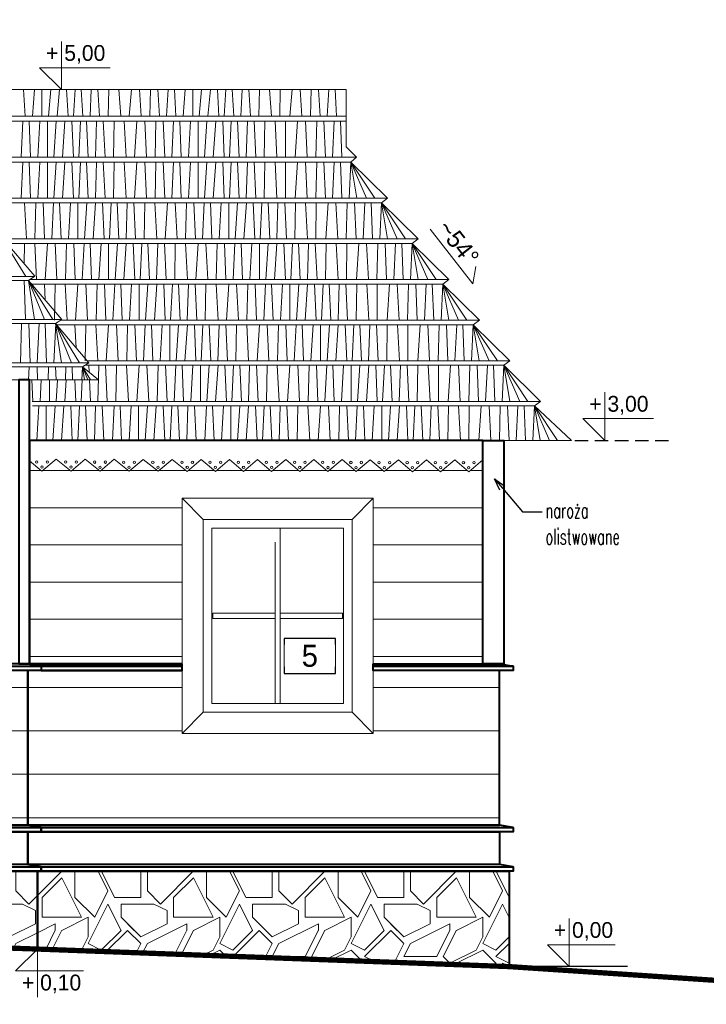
# Model space of a CAD drawing. Header units: centimetres. Extents: x 148485 to 162129, y -6573 to -2118.
# Tile 163 of 167: x 158949 to 159340, y -6244 to -5683. Entities that reach past the tile are written whole.
import ezdxf
from ezdxf import colors
from ezdxf.entities.mleader import LeaderData, LeaderLine
from ezdxf.enums import TextEntityAlignment as Align
from ezdxf.math import Vec2, Vec3

# ---------------------------------------------------------------- set-up
doc = ezdxf.new("R2010")
doc.units = ezdxf.units.CM
doc.header["$LTSCALE"] = 0.1
doc.linetypes.add('DASHEDX2', pattern=[38.1, 25.4, -12.7])
doc.layers.get('0').update_dxf_attribs({"color": 45})
for name, color, linetype, lineweight in [('A_Opisy', 7, 'Continuous', 18), ('ELEWACJE - dach podziały', 34, 'Continuous', 15), ('ELEWACJE - deskowanie', 251, 'Continuous', 13), ('ELEWACJE - gzymsy', 231, 'Continuous', 15), ('ELEWACJE - hacz dachówki', 251, 'Continuous', 9), ('ELEWACJE - stolarka', 200, 'Continuous', 15), ('ELEWACJE - ściany', 7, 'Continuous', 40), ('PODSTAWOWE - teren', 54, 'Continuous', 50), ('WIDOKOWE', 4, 'Continuous', 15)]:
    doc.layers.add(name, color=color, linetype=linetype, lineweight=lineweight)
for name, color, linetype in [('A_opisy elewacji', 7, 'Continuous'), ('A_wymiary_zewn', 4, 'Continuous'), ('ozn_graficzne_PROKON', 5, 'Continuous'), ('widoki_przerywana_R&F', 4, 'DASHEDX2')]:
    doc.layers.add(name, color=color, linetype=linetype)
doc.styles.add('CG', font='FL Pismo Techniczne.ttf')
doc.styles.add('Skala 50', font='simplex.shx', dxfattribs={"width": 0.9, "height": 10})
doc.styles.add('TECH', font='flptechn.ttf')
pattern_1 = [(0, (-713.396, 1605.56), (75, 75), [22.5, -52.5]), (0, (-668.396, 1613.06), (75, 75), [18.75, -56.25]), (0, (-672.146, 1616.81), (75, 75), [15, -60]), (0, (-694.646, 1635.56), (75, 75), [11.25, -11.25, 15, -37.5]), (0, (-694.646, 1639.31), (75, 75), [15, -3.75, 18.75, -37.5]), (0, (-728.396, 1654.31), (75, 75), [18.75, -56.25]), (0, (-657.146, 1658.06), (75, 75), [18.75, -56.25]), (90, (-728.396, 1620.56), (-75, 75), [11.25, -63.75]), (90, (-717.146, 1676.81), (-75, 75), [7.5, -67.5]), (90, (-713.396, 1605.56), (-75, 75), [11.25, -63.75]), (90, (-705.896, 1673.06), (-75, 75), [3.75, -71.25]), (90, (-702.146, 1643.06), (-75, 75), [11.25, -63.75]), (90, (-694.646, 1616.81), (-75, 75), [18.75, -56.25]), (90, (-687.146, 1669.31), (-75, 75), [11.25, -63.75]), (90, (-679.646, 1639.31), (-75, 75), [15, -60]), (90, (-675.896, 1639.31), (-75, 75), [15, -60]), (90, (-668.396, 1605.56), (-75, 75), [7.5, -67.5]), (90, (-657.146, 1616.81), (-75, 75), [18.75, -56.25]), (45, (-720.896, 1613.06), (0, 75), [31.8198, -74.246217]), (45, (-713.396, 1616.81), (0, 75), [15.9099, -90.156117]), (45, (-679.646, 1658.06), (0, 75), [21.213203, -84.852815]), (45, (-679.646, 1661.81), (0, 75), [15.9099, -90.156117]), (135, (-705.896, 1654.31), (-75, 2e-14), [5.303325, -100.762692]), (135, (-720.896, 1613.06), (-75, 2e-14), [10.606575, -95.459442]), (135, (-698.396, 1635.56), (-75, 2e-14), [10.606575, -95.459442]), (135, (-679.646, 1654.31), (-75, 2e-14), [10.606575, -95.459442]), (135, (-657.146, 1669.31), (-75, 2e-14), [15.9099, -90.156117]), (135, (-657.146, 1665.56), (-75, 2e-14), [10.606575, -95.459442]), (135, (-660.896, 1673.06), (-75, 2e-14), [10.606575, -95.459442]), (135, (-683.396, 1605.56), (-75, 2e-14), [15.9099, -90.156117]), (26.56505, (-660.896, 1650.562), (75, 3e-08), [8.385, -159.3201]), (26.56505, (-679.646, 1631.812), (75, 3e-08), [8.385, -159.3201]), (26.56505, (-705.896, 1654.312), (75, 3e-08), [16.77, -150.9351]), (26.56505, (-702.146, 1673.062), (75, 3e-08), [16.77, -150.9351]), (26.56505, (-702.146, 1654.312), (75, 3e-08), [16.77, -150.9351]), (26.56505, (-657.146, 1669.312), (75, 3e-08), [16.77, -150.9351]), (26.565051, (-728.396, 1631.812), (75, 3e-08), [25.15575, -142.54935]), (26.565051, (-728.396, 1635.562), (75, 3e-08), [25.15575, -142.54935]), (26.565051, (-728.396, 1665.562), (75, 3e-08), [25.15575, -142.54935]), (63.43495, (-690.896, 1661.812), (4e-09, 75), [8.385, -159.3201]), (63.43495, (-657.146, 1658.062), (4e-09, 75), [8.385, -100.625098, 16.77, -41.925]), (63.43495, (-664.646, 1650.562), (4e-09, 75), [16.77, -150.9351]), (63.43495, (-709.646, 1658.062), (4e-09, 75), [16.77, -150.9351]), (63.43495, (-713.396, 1658.062), (4e-09, 75), [16.77, -150.9351]), (63.43495, (-687.146, 1665.562), (4e-09, 75), [25.15575, -142.54935]), (116.56505, (-705.896, 1646.812), (-3e-08, 75), [8.385, -159.3201]), (116.56505, (-657.146, 1639.312), (-3e-08, 75), [8.385, -159.3201]), (116.56505, (-672.146, 1616.812), (-3e-08, 75), [16.77, -150.9351]), (116.56505, (-675.896, 1620.562), (-3e-08, 75), [16.77, -150.9351]), (116.56505, (-668.396, 1673.062), (-3e-08, 75), [16.77, -150.9351]), (116.565051, (-728.396, 1635.562), (-3e-08, 75), [16.77, -150.9351]), (116.56505, (-690.896, 1605.562), (-3e-08, 75), [25.15575, -142.54935]), (153.43495, (-664.646, 1650.562), (-75, 4e-09), [16.77, -150.9351]), (153.43495, (-660.896, 1646.812), (-75, 4e-09), [16.77, -150.9351]), (153.43495, (-717.146, 1609.312), (-75, 4e-09), [8.385, -159.3201]), (153.43495, (-694.646, 1639.312), (-75, 4e-09), [8.385, -159.3201]), (153.43495, (-679.646, 1661.812), (-75, 4e-09), [8.385, -159.3201])]
pattern_2 = [(180, (-5001.28, 0), (-3e-15, -24.7487373), [])]

# ---------------------------------------------------------------- blocks, each defined once
blk = doc.blocks.new('_Open30')
at = {"color": 0, "linetype": 'ByBlock', "lineweight": -2, "transparency": 16777216}
for p, q in [((-1, 0.2679), (0, 0)), ((0, 0), (-1, -0.2679)), ((0, 0), (-1, 0))]:
    blk.add_line(p, q, dxfattribs=at)

msp = doc.modelspace()

# ---------------------------------------------------------------- hatches: boundary and pattern name
at = {"layer": 'ELEWACJE - hacz dachówki'}
h = msp.add_hatch(dxfattribs=at)
h.set_pattern_fill('JIS_WOOD', color=256, scale=30, angle=315)
h.set_pattern_definition([(360, (-5001.28, 0), (5e-15, 21.2132034), [])])
h.paths.add_polyline_path([(159041.462, -6049.86), (159041.462, -5955.56), (159043.962, -5955.56), (159150.462, -5955.56), (159150.462, -6049.86), (159212.962, -6049.86), (159212.962, -5933.61), (159204.934, -5940.408), (159196.905, -5933.589), (159188.877, -5940.386), (159180.849, -5933.567), (159172.821, -5940.365), (159164.792, -5933.545), (159156.765, -5940.343), (159148.736, -5933.523), (159140.708, -5940.321), (159132.68, -5933.502), (159124.652, -5940.299), (159116.623, -5933.48), (159108.595, -5940.278), (159100.567, -5933.458), (159092.539, -5940.256), (159084.51, -5933.436), (159076.483, -5940.234), (159068.454, -5933.414), (159060.426, -5940.212), (159052.398, -5933.393), (159044.37, -5940.19), (159035.841, -5933.371), (159027.813, -5940.169), (159019.285, -5933.349), (159011.257, -5940.147), (159002.728, -5933.327), (158994.701, -5940.125), (158986.172, -5933.306), (158978.144, -5940.103), (158969.616, -5933.284), (158961.588, -5940.082), (158954.462, -5934.101), (158954.462, -6049.86)])
h = msp.add_hatch(dxfattribs=at)
h.set_pattern_fill('JIS_WOOD', color=256, scale=35, angle=135)
h.set_pattern_definition(pattern_2)
h.paths.add_polyline_path([(158815.159, -6141.86), (158953.462, -6141.86), (158953.462, -6053.68), (158815.159, -6053.68), (158812.159, -6053.68), (158812.159, -6141.86)])
h = msp.add_hatch(dxfattribs=at)
h.set_pattern_fill('JIS_WOOD', color=256, scale=35, angle=135)
h.set_pattern_definition(pattern_2)
h.paths.add_polyline_path([(159041.462, -6053.68), (158961.168, -6053.68), (158953.462, -6053.68), (158953.462, -6141.86), (159222.462, -6141.86), (159222.462, -6053.68), (159150.462, -6053.68), (159150.462, -6089.56), (159041.462, -6089.56)])
at = {"layer": 'ELEWACJE - hacz dachówki', "transparency": 33554687}
h = msp.add_hatch(dxfattribs=at)
h.set_pattern_fill('GRAVEL', color=256, scale=75, pattern_type=2)
h.set_pattern_definition(pattern_1)
h.paths.add_polyline_path([(158958.962, -6212.56), (158815.092, -6207.56), (158815.092, -6168.219), (158958.962, -6168.219)])
h = msp.add_hatch(dxfattribs=at)
h.set_pattern_fill('GRAVEL', color=256, scale=75, pattern_type=2)
h.set_pattern_definition(pattern_1)
h.paths.add_polyline_path([(159227.962, -6222.56), (158958.962, -6212.56), (158958.962, -6168.219), (159227.962, -6168.219)])

# ---------------------------------------------------------------- linework, layer by layer
at = {"layer": 'A_Opisy'}
for points in [[(158972.717, -5695.02), (158972.717, -5722.52), (158960.217, -5710.02), (159000.493, -5710.02)], [(159282.409, -5895.06), (159282.409, -5922.56), (159269.909, -5910.06), (159310.185, -5910.06)], [(159262.226, -6195.06), (159262.226, -6222.56), (159249.726, -6210.06), (159288.47, -6210.06)], [(158958.962, -6240.06), (158958.962, -6212.56), (158946.462, -6225.06), (158985.206, -6225.06)]]:
    msp.add_lwpolyline(points, dxfattribs=at)
at = {"layer": 'A_opisy elewacji'}
msp.add_lwpolyline([(159128.926, -6055.434), (159128.926, -6035.434), (159099.67, -6035.434), (159099.67, -6055.434)], close=True, dxfattribs=at)
at = {"layer": 'A_wymiary_zewn'}
msp.add_lwpolyline([(159295.469, -6222.56), (159227.962, -6222.56)], dxfattribs=at)
at = {"layer": 'ELEWACJE - dach podziały'}
for points in [[(158993.78, -5888.06), (158984.71, -5880.57), (158988.333, -5878.245), (158969.342, -5855.977), (158972.965, -5853.652), (158953.974, -5831.384), (158957.439, -5828.843), (158938.607, -5806.79), (158942.23, -5804.465), (158923.239, -5782.197), (158926.862, -5779.872), (158907.871, -5757.603), (158911.495, -5755.278), (158892.504, -5733.01), (158896.127, -5730.685), (158877.136, -5708.417), (158880.759, -5706.091), (158861.768, -5683.823), (158865.392, -5681.498)], [(158954.462, -5922.56), (159263.554, -5922.56), (159242.419, -5902.875), (159245.86, -5900.282), (159224.966, -5879.715), (159228.407, -5877.122), (159207.512, -5856.555), (159210.953, -5853.962), (159190.059, -5833.395), (159193.5, -5830.801), (159172.606, -5810.235), (159176.047, -5807.641), (159155.153, -5787.075), (159158.594, -5784.481), (159137.7, -5763.915), (159140.93, -5761.081), (159134.962, -5755.206), (159134.962, -5722.52), (158889.164, -5722.52)], [(159134.962, -5737.681), (158896.487, -5737.681)], [(159140.93, -5761.081), (158910.837, -5761.081)], [(159158.594, -5784.481), (158925.187, -5784.481)], [(159176.047, -5807.641), (158939.334, -5807.641)], [(158957.598, -5829.058), (158463.826, -5829.058)], [(159193.5, -5830.801), (158954.768, -5830.801)], [(158972.965, -5853.652), (158448.458, -5853.652)], [(159210.953, -5853.962), (158972.483, -5853.962)], [(159228.407, -5877.122), (158987.375, -5877.122)], [(158988.333, -5878.245), (158433.09, -5878.245)], [(158993.78, -5888.06), (158427.643, -5888.06)], [(159245.86, -5900.282), (158955.962, -5900.282)]]:
    msp.add_lwpolyline(points, dxfattribs=at)
at = {"layer": 'ELEWACJE - deskowanie'}
for points in [[(159094.462, -5980.56), (159094.462, -6072.56), (159097.462, -6072.56), (159097.462, -5972.56), (159094.462, -5972.56)], [(159094.462, -6021.06), (159058.962, -6021.06), (159058.962, -6024.06), (159094.462, -6024.06), (159094.462, -6021.06)], [(159097.462, -6021.06), (159132.962, -6021.06), (159132.962, -6024.06), (159097.462, -6024.06), (159097.462, -6021.06)]]:
    msp.add_lwpolyline(points, dxfattribs=at)
at = {"layer": 'ELEWACJE - gzymsy'}
msp.add_line((158969.616, -5933.284), (158969.616, -5933.284), dxfattribs=at)
for points in [[(158969.616, -5933.284), (158961.588, -5940.082), (158954.462, -5934.101), (158954.462, -5922.56), (159212.962, -5922.56), (159212.962, -5933.61)], [(159002.728, -5933.327), (159002.728, -5933.327), (158994.701, -5940.125), (158986.172, -5933.306), (158986.172, -5933.306), (158978.144, -5940.103), (158969.616, -5933.284), (158969.616, -5933.284), (158978.144, -5940.103), (158986.172, -5933.306)], [(159035.841, -5933.371), (159035.841, -5933.371), (159027.813, -5940.169), (159019.285, -5933.349), (159019.285, -5933.349), (159011.257, -5940.147), (159002.728, -5933.327), (159002.728, -5933.327), (159011.257, -5940.147), (159019.285, -5933.349)], [(159068.454, -5933.414), (159068.454, -5933.414), (159060.426, -5940.212), (159052.398, -5933.393), (159052.398, -5933.393), (159044.37, -5940.19), (159035.841, -5933.371), (159035.841, -5933.371), (159044.37, -5940.19), (159052.398, -5933.393)], [(159100.567, -5933.458), (159100.567, -5933.458), (159092.539, -5940.256), (159084.51, -5933.436), (159084.51, -5933.436), (159076.483, -5940.234), (159068.454, -5933.414), (159068.454, -5933.414), (159076.483, -5940.234), (159084.51, -5933.436)], [(159132.68, -5933.502), (159132.68, -5933.502), (159124.652, -5940.299), (159116.623, -5933.48), (159116.623, -5933.48), (159108.595, -5940.278), (159100.567, -5933.458), (159100.567, -5933.458), (159108.595, -5940.278), (159116.623, -5933.48)], [(159164.792, -5933.545), (159164.792, -5933.545), (159156.765, -5940.343), (159148.736, -5933.523), (159148.736, -5933.523), (159140.708, -5940.321), (159132.68, -5933.502), (159132.68, -5933.502), (159140.708, -5940.321), (159148.736, -5933.523)], [(159196.905, -5933.589), (159196.905, -5933.589), (159188.877, -5940.386), (159180.849, -5933.567), (159180.849, -5933.567), (159172.821, -5940.365), (159164.792, -5933.545), (159164.792, -5933.545), (159172.821, -5940.365), (159180.849, -5933.567)]]:
    msp.add_lwpolyline(points, dxfattribs=at)
for points in [[(159212.962, -5933.61), (159212.962, -5933.61), (159204.934, -5940.408), (159196.905, -5933.589), (159196.905, -5933.589), (159204.934, -5940.408)], [(159058.462, -6072.56), (159133.462, -6072.56), (159133.462, -5972.56), (159058.462, -5972.56)]]:
    msp.add_lwpolyline(points, close=True, dxfattribs=at)
for centre in [(158958.562, -5934.897), (158961.588, -5937.767), (158964.613, -5934.897), (158975.118, -5934.919), (158978.144, -5937.789), (158978.144, -5937.789), (158981.169, -5934.918), (158991.675, -5934.94), (158994.7, -5937.81), (158997.726, -5934.94), (159008.231, -5934.962), (159011.257, -5937.832), (159011.257, -5937.832), (159014.282, -5934.962), (159024.788, -5934.984), (159027.813, -5937.854), (159030.839, -5934.984), (159041.344, -5935.006), (159044.37, -5937.876), (159044.37, -5937.876), (159047.395, -5935.005), (159057.4, -5935.028), (159060.426, -5937.897), (159063.451, -5935.027), (159073.457, -5935.049), (159076.482, -5937.919), (159076.482, -5937.919), (159079.508, -5935.049), (159089.513, -5935.071), (159092.539, -5937.941), (159095.564, -5935.071), (159105.57, -5935.093), (159108.595, -5937.963), (159108.595, -5937.963), (159111.621, -5935.093), (159121.626, -5935.115), (159124.652, -5937.985), (159127.677, -5935.114), (159137.682, -5935.136), (159140.708, -5938.006), (159140.708, -5938.006), (159143.733, -5935.136), (159153.739, -5935.158), (159156.764, -5938.028), (159159.79, -5935.158), (159169.795, -5935.18), (159172.821, -5938.05), (159172.821, -5938.05), (159175.846, -5935.18), (159185.852, -5935.202), (159188.877, -5938.072), (159191.903, -5935.201), (159201.908, -5935.223), (159204.934, -5938.093), (159204.934, -5938.093), (159207.959, -5935.223)]:
    msp.add_circle(centre, 0.674, dxfattribs=at)
at = {"layer": 'ELEWACJE - hacz dachówki'}
for p, q in [((158951.935, -5737.681), (158951.134, -5722.52)), ((158956.114, -5737.681), (158957.278, -5722.52)), ((158961.591, -5737.681), (158961.591, -5722.52)), ((158965.277, -5737.681), (158966.587, -5722.52)), ((158970.258, -5737.681), (158971.641, -5722.52)), ((158976.476, -5737.681), (158975.603, -5722.52)), ((158979.536, -5737.681), (158980.499, -5722.52)), ((158984.948, -5737.681), (158983.985, -5722.52)), ((158988.981, -5737.681), (158989.66, -5722.52)), ((158994.467, -5737.681), (158993.504, -5722.52)), ((158999.643, -5722.52), (158999.277, -5737.681)), ((159005.427, -5722.52), (159006.542, -5737.681)), ((159012.658, -5722.52), (159011.314, -5737.681)), ((159017.097, -5722.52), (159018.124, -5737.681)), ((159023.533, -5722.52), (159022.983, -5737.681)), ((159027.7, -5722.52), (159028.526, -5737.681)), ((159032.577, -5737.681), (159033.596, -5722.52)), ((159037.9, -5737.681), (159037.099, -5722.52)), ((159042.079, -5737.681), (159043.244, -5722.52)), ((159047.556, -5737.681), (159047.556, -5722.52)), ((159051.242, -5737.681), (159052.552, -5722.52)), ((159056.223, -5737.681), (159057.606, -5722.52)), ((159062.441, -5737.681), (159061.568, -5722.52)), ((159065.501, -5737.681), (159066.464, -5722.52)), ((159070.913, -5737.681), (159069.95, -5722.52)), ((159074.946, -5737.681), (159075.626, -5722.52)), ((159080.432, -5737.681), (159079.469, -5722.52)), ((159085.608, -5722.52), (159085.242, -5737.681)), ((159091.392, -5722.52), (159092.507, -5737.681)), ((159097.365, -5722.52), (159097.279, -5737.681)), ((159104.272, -5722.52), (159102.927, -5737.681)), ((159108.71, -5722.52), (159109.738, -5737.681)), ((159115.147, -5722.52), (159114.596, -5737.681)), ((159119.313, -5722.52), (159120.139, -5737.681)), ((159124.191, -5737.681), (159125.21, -5722.52)), ((159129.513, -5737.681), (159128.713, -5722.52)), ((158949.667, -5761.081), (158950.686, -5740.514)), ((158954.99, -5761.081), (158954.189, -5740.514)), ((158959.169, -5761.081), (158960.333, -5740.514)), ((158964.646, -5761.081), (158964.646, -5740.514)), ((158968.332, -5761.081), (158969.642, -5740.514)), ((158973.313, -5761.081), (158974.696, -5740.514)), ((158979.531, -5761.081), (158978.658, -5740.514)), ((158982.591, -5761.081), (158983.554, -5740.514)), ((158988.003, -5761.081), (158987.04, -5740.514)), ((158992.036, -5761.081), (158992.715, -5740.514)), ((158997.522, -5761.081), (158996.559, -5740.514)), ((159002.698, -5740.514), (159002.332, -5761.081)), ((159008.482, -5740.514), (159009.597, -5761.081)), ((159015.713, -5740.514), (159014.369, -5761.081)), ((159020.152, -5740.514), (159021.179, -5761.081)), ((159026.588, -5740.514), (159026.038, -5761.081)), ((159030.755, -5740.514), (159031.581, -5761.081)), ((159035.632, -5761.081), (159036.651, -5740.514)), ((159040.955, -5761.081), (159040.154, -5740.514)), ((159045.134, -5761.081), (159046.299, -5740.514)), ((159050.611, -5761.081), (159050.611, -5740.514)), ((159054.297, -5761.081), (159055.607, -5740.514)), ((159059.278, -5761.081), (159060.661, -5740.514)), ((159065.496, -5761.081), (159064.623, -5740.514)), ((159068.556, -5761.081), (159069.519, -5740.514)), ((159073.968, -5761.081), (159073.005, -5740.514)), ((159078.001, -5761.081), (159078.68, -5740.514)), ((159083.487, -5761.081), (159082.524, -5740.514)), ((159088.663, -5740.514), (159088.297, -5761.081)), ((159094.447, -5740.514), (159095.562, -5761.081)), ((159100.42, -5740.514), (159100.334, -5761.081)), ((159107.327, -5740.514), (159105.982, -5761.081)), ((159111.765, -5740.514), (159112.793, -5761.081)), ((159118.202, -5740.514), (159117.651, -5761.081)), ((159122.368, -5740.514), (159123.194, -5761.081)), ((159127.245, -5761.081), (159128.265, -5740.514)), ((159132.568, -5761.081), (159131.768, -5740.514)), ((158949.667, -5784.481), (158950.686, -5763.915)), ((158954.99, -5784.481), (158954.189, -5763.915)), ((158959.169, -5784.481), (158960.333, -5763.915)), ((158964.646, -5784.481), (158964.646, -5763.915)), ((158968.332, -5784.481), (158969.642, -5763.915)), ((158973.313, -5784.481), (158974.696, -5763.915)), ((158979.531, -5784.481), (158978.658, -5763.915)), ((158982.591, -5784.481), (158983.554, -5763.915)), ((158988.003, -5784.481), (158987.04, -5763.915)), ((158992.036, -5784.481), (158992.715, -5763.915)), ((158997.522, -5784.481), (158996.559, -5763.915)), ((159002.698, -5763.915), (159002.332, -5784.481)), ((159008.482, -5763.915), (159009.597, -5784.481)), ((159015.713, -5763.915), (159014.369, -5784.481)), ((159020.152, -5763.915), (159021.179, -5784.481)), ((159026.588, -5763.915), (159026.038, -5784.481)), ((159030.755, -5763.915), (159031.581, -5784.481)), ((159035.632, -5784.481), (159036.651, -5763.915)), ((159040.955, -5784.481), (159040.154, -5763.915)), ((159045.134, -5784.481), (159046.299, -5763.915)), ((159050.611, -5784.481), (159050.611, -5763.915)), ((159054.297, -5784.481), (159055.607, -5763.915)), ((159059.278, -5784.481), (159060.661, -5763.915)), ((159065.496, -5784.481), (159064.623, -5763.915)), ((159068.556, -5784.481), (159069.519, -5763.915)), ((159073.968, -5784.481), (159073.005, -5763.915)), ((159078.001, -5784.481), (159078.68, -5763.915)), ((159083.487, -5784.481), (159082.524, -5763.915)), ((159088.663, -5763.915), (159088.297, -5784.481)), ((159094.447, -5763.915), (159095.562, -5784.481)), ((159100.42, -5763.915), (159100.334, -5784.481)), ((159107.327, -5763.915), (159105.982, -5784.481)), ((159111.765, -5763.915), (159112.793, -5784.481)), ((159118.202, -5763.915), (159117.651, -5784.481)), ((159122.368, -5763.915), (159123.194, -5784.481)), ((159127.245, -5784.481), (159128.265, -5763.915)), ((159132.568, -5784.481), (159131.768, -5763.915)), ((159136.747, -5784.481), (159137.7, -5763.915)), ((158951.64, -5787.075), (158952.667, -5807.641)), ((158958.076, -5787.075), (158957.526, -5807.641)), ((158962.243, -5787.075), (158963.069, -5807.641)), ((158967.12, -5807.641), (158968.139, -5787.075)), ((158972.443, -5807.641), (158971.642, -5787.075)), ((158976.622, -5807.641), (158977.787, -5787.075)), ((158982.099, -5807.641), (158982.099, -5787.075)), ((158985.785, -5807.641), (158987.095, -5787.075)), ((158990.766, -5807.641), (158992.149, -5787.075)), ((158996.984, -5807.641), (158996.111, -5787.075)), ((159000.044, -5807.641), (159001.007, -5787.075)), ((159005.456, -5807.641), (159004.493, -5787.075)), ((159009.489, -5807.641), (159010.169, -5787.075)), ((159014.975, -5807.641), (159014.012, -5787.075)), ((159020.151, -5787.075), (159019.785, -5807.641)), ((159025.935, -5787.075), (159027.05, -5807.641)), ((159033.167, -5787.075), (159031.822, -5807.641)), ((159037.605, -5787.075), (159038.632, -5807.641)), ((159044.041, -5787.075), (159043.491, -5807.641)), ((159048.208, -5787.075), (159049.034, -5807.641)), ((159053.085, -5807.641), (159054.105, -5787.075)), ((159058.408, -5807.641), (159057.607, -5787.075)), ((159062.587, -5807.641), (159063.752, -5787.075)), ((159068.065, -5807.641), (159068.065, -5787.075)), ((159071.75, -5807.641), (159073.061, -5787.075)), ((159076.731, -5807.641), (159078.114, -5787.075)), ((159082.95, -5807.641), (159082.076, -5787.075)), ((159086.009, -5807.641), (159086.972, -5787.075)), ((159091.421, -5807.641), (159090.458, -5787.075)), ((159095.454, -5807.641), (159096.134, -5787.075)), ((159100.94, -5807.641), (159099.977, -5787.075)), ((159106.117, -5787.075), (159105.75, -5807.641)), ((159111.9, -5787.075), (159113.015, -5807.641)), ((159117.873, -5787.075), (159117.787, -5807.641)), ((159124.78, -5787.075), (159123.435, -5807.641)), ((159129.218, -5787.075), (159130.246, -5807.641)), ((159135.655, -5787.075), (159135.104, -5807.641)), ((159139.821, -5787.075), (159140.648, -5807.641)), ((159144.699, -5807.641), (159145.718, -5787.075)), ((159150.021, -5807.641), (159149.221, -5787.075)), ((159154.2, -5807.641), (159155.153, -5787.075)), ((158951.64, -5810.235), (158951.433, -5821.81)), ((158957.423, -5810.235), (158958.538, -5830.801)), ((158964.655, -5810.235), (158963.31, -5830.801)), ((158969.093, -5810.235), (158970.121, -5830.801)), ((158975.529, -5810.235), (158974.979, -5830.801)), ((158979.696, -5810.235), (158980.522, -5830.801)), ((158984.573, -5830.801), (158985.593, -5810.235)), ((158989.896, -5830.801), (158989.095, -5810.235)), ((158994.075, -5830.801), (158995.24, -5810.235)), ((158999.553, -5830.801), (158999.553, -5810.235)), ((159003.238, -5830.801), (159004.549, -5810.235)), ((159008.219, -5830.801), (159009.602, -5810.235)), ((159014.438, -5830.801), (159013.564, -5810.235)), ((159017.498, -5830.801), (159018.46, -5810.235)), ((159022.909, -5830.801), (159021.946, -5810.235)), ((159026.942, -5830.801), (159027.622, -5810.235)), ((159032.428, -5830.801), (159031.465, -5810.235)), ((159037.605, -5810.235), (159037.238, -5830.801)), ((159043.388, -5810.235), (159044.503, -5830.801)), ((159050.62, -5810.235), (159049.275, -5830.801)), ((159055.058, -5810.235), (159056.086, -5830.801)), ((159061.494, -5810.235), (159060.944, -5830.801)), ((159065.661, -5810.235), (159066.487, -5830.801)), ((159070.538, -5830.801), (159071.558, -5810.235)), ((159075.861, -5830.801), (159075.06, -5810.235)), ((159080.04, -5830.801), (159081.205, -5810.235)), ((159085.518, -5830.801), (159085.518, -5810.235)), ((159089.203, -5830.801), (159090.514, -5810.235)), ((159094.184, -5830.801), (159095.567, -5810.235)), ((159100.403, -5830.801), (159099.529, -5810.235)), ((159103.463, -5830.801), (159104.425, -5810.235)), ((159108.874, -5830.801), (159107.911, -5810.235)), ((159112.907, -5830.801), (159113.587, -5810.235)), ((159118.393, -5830.801), (159117.43, -5810.235)), ((159123.57, -5810.235), (159123.203, -5830.801)), ((159129.353, -5810.235), (159130.468, -5830.801)), ((159135.326, -5810.235), (159135.24, -5830.801)), ((159142.233, -5810.235), (159140.888, -5830.801)), ((159146.671, -5810.235), (159147.699, -5830.801)), ((159153.108, -5810.235), (159152.558, -5830.801)), ((159157.274, -5810.235), (159158.101, -5830.801)), ((159162.152, -5830.801), (159163.171, -5810.235)), ((159167.475, -5830.801), (159166.674, -5810.235)), ((159171.654, -5830.801), (159172.606, -5810.235)), ((158952.149, -5853.436), (158951.348, -5831.168)), ((158963.375, -5842.407), (158962.953, -5833.395)), ((158969.093, -5833.395), (158968.726, -5853.962)), ((158974.877, -5833.395), (158975.991, -5853.962)), ((158982.108, -5833.395), (158980.763, -5853.962)), ((158986.546, -5833.395), (158987.574, -5853.962)), ((158992.983, -5833.395), (158992.432, -5853.962)), ((158997.149, -5833.395), (158997.975, -5853.962)), ((159002.027, -5853.962), (159003.046, -5833.395)), ((159007.349, -5853.962), (159006.549, -5833.395)), ((159011.528, -5853.962), (159012.693, -5833.395)), ((159017.006, -5853.962), (159017.006, -5833.395)), ((159020.691, -5853.962), (159022.002, -5833.395)), ((159025.672, -5853.962), (159027.055, -5833.395)), ((159031.891, -5853.962), (159031.017, -5833.395)), ((159034.951, -5853.962), (159035.913, -5833.395)), ((159040.362, -5853.962), (159039.399, -5833.395)), ((159044.395, -5853.962), (159045.075, -5833.395)), ((159049.881, -5853.962), (159048.918, -5833.395)), ((159055.058, -5833.395), (159054.691, -5853.962)), ((159060.842, -5833.395), (159061.956, -5853.962)), ((159068.073, -5833.395), (159066.728, -5853.962)), ((159072.511, -5833.395), (159073.539, -5853.962)), ((159078.948, -5833.395), (159078.397, -5853.962)), ((159083.114, -5833.395), (159083.941, -5853.962)), ((159087.992, -5853.962), (159089.011, -5833.395)), ((159093.314, -5853.962), (159092.514, -5833.395)), ((159097.493, -5853.962), (159098.658, -5833.395)), ((159102.971, -5853.962), (159102.971, -5833.395)), ((159106.656, -5853.962), (159107.967, -5833.395)), ((159111.637, -5853.962), (159113.02, -5833.395)), ((159117.856, -5853.962), (159116.982, -5833.395)), ((159120.916, -5853.962), (159121.879, -5833.395)), ((159126.328, -5853.962), (159125.364, -5833.395)), ((159130.36, -5853.962), (159131.04, -5833.395)), ((159135.846, -5853.962), (159134.883, -5833.395)), ((159141.023, -5833.395), (159140.656, -5853.962)), ((159146.807, -5833.395), (159147.922, -5853.962)), ((159152.779, -5833.395), (159152.693, -5853.962)), ((159159.686, -5833.395), (159158.341, -5853.962)), ((159164.124, -5833.395), (159165.152, -5853.962)), ((159170.561, -5833.395), (159170.011, -5853.962)), ((159174.728, -5833.395), (159175.554, -5853.962)), ((159179.605, -5853.962), (159180.624, -5833.395)), ((159184.928, -5853.962), (159184.127, -5833.395)), ((159189.107, -5853.962), (159190.059, -5833.395)), ((158949.844, -5855.977), (158949.293, -5878.245)), ((158954.01, -5855.977), (158954.836, -5878.245)), ((158958.888, -5878.245), (158959.907, -5855.977)), ((158964.21, -5878.245), (158963.41, -5855.977)), ((158968.389, -5878.245), (158969.554, -5855.977)), ((158981.02, -5869.671), (158980.406, -5856.555)), ((158986.546, -5856.555), (158986.179, -5877.122)), ((158992.33, -5856.555), (158993.445, -5877.122)), ((158999.561, -5856.555), (158998.216, -5877.122)), ((159003.999, -5856.555), (159005.027, -5877.122)), ((159010.436, -5856.555), (159009.885, -5877.122)), ((159014.602, -5856.555), (159015.429, -5877.122)), ((159019.48, -5877.122), (159020.499, -5856.555)), ((159024.802, -5877.122), (159024.002, -5856.555)), ((159028.981, -5877.122), (159030.146, -5856.555)), ((159034.459, -5877.122), (159034.459, -5856.555)), ((159038.144, -5877.122), (159039.455, -5856.555)), ((159043.125, -5877.122), (159044.508, -5856.555)), ((159049.344, -5877.122), (159048.47, -5856.555)), ((159052.404, -5877.122), (159053.367, -5856.555)), ((159057.816, -5877.122), (159056.852, -5856.555)), ((159061.848, -5877.122), (159062.528, -5856.555)), ((159067.334, -5877.122), (159066.371, -5856.555)), ((159072.511, -5856.555), (159072.144, -5877.122)), ((159078.295, -5856.555), (159079.41, -5877.122)), ((159085.526, -5856.555), (159084.181, -5877.122)), ((159089.964, -5856.555), (159090.992, -5877.122)), ((159096.401, -5856.555), (159095.851, -5877.122)), ((159100.567, -5856.555), (159101.394, -5877.122)), ((159105.445, -5877.122), (159106.464, -5856.555)), ((159110.768, -5877.122), (159109.967, -5856.555)), ((159114.947, -5877.122), (159116.111, -5856.555)), ((159120.424, -5877.122), (159120.424, -5856.555)), ((159124.11, -5877.122), (159125.42, -5856.555)), ((159129.09, -5877.122), (159130.473, -5856.555)), ((159135.309, -5877.122), (159134.435, -5856.555)), ((159138.369, -5877.122), (159139.332, -5856.555)), ((159143.781, -5877.122), (159142.818, -5856.555)), ((159147.813, -5877.122), (159148.493, -5856.555)), ((159153.299, -5877.122), (159152.336, -5856.555)), ((159158.476, -5856.555), (159158.109, -5877.122)), ((159164.26, -5856.555), (159165.375, -5877.122)), ((159170.233, -5856.555), (159170.146, -5877.122)), ((159177.139, -5856.555), (159175.795, -5877.122)), ((159181.578, -5856.555), (159182.605, -5877.122)), ((159188.014, -5856.555), (159187.464, -5877.122)), ((159192.181, -5856.555), (159193.007, -5877.122)), ((159197.058, -5877.122), (159198.077, -5856.555)), ((159202.381, -5877.122), (159201.58, -5856.555)), ((159206.56, -5877.122), (159207.512, -5856.555)), ((158954.336, -5880.57), (158953.884, -5888.06)), ((158958.775, -5880.57), (158959.12, -5888.06)), ((158965.211, -5880.57), (158965.026, -5888.06)), ((158969.378, -5880.57), (158969.656, -5888.06)), ((158974.932, -5888.06), (158975.274, -5880.57)), ((158979.047, -5888.06), (158978.777, -5880.57)), ((158984.389, -5888.06), (158984.71, -5880.57)), ((158988.528, -5883.724), (158988.341, -5879.715)), ((158993.336, -5900.282), (158994.016, -5879.715)), ((158998.822, -5900.282), (158997.859, -5879.715)), ((159003.999, -5879.715), (159003.632, -5900.282)), ((159009.783, -5879.715), (159010.898, -5900.282)), ((159017.014, -5879.715), (159015.669, -5900.282)), ((159021.452, -5879.715), (159022.48, -5900.282)), ((159027.889, -5879.715), (159027.339, -5900.282)), ((159032.056, -5879.715), (159032.882, -5900.282)), ((159036.933, -5900.282), (159037.952, -5879.715)), ((159042.256, -5900.282), (159041.455, -5879.715)), ((159046.435, -5900.282), (159047.599, -5879.715)), ((159051.912, -5900.282), (159051.912, -5879.715)), ((159055.598, -5900.282), (159056.908, -5879.715)), ((159060.578, -5900.282), (159061.961, -5879.715)), ((159066.797, -5900.282), (159065.923, -5879.715)), ((159069.857, -5900.282), (159070.82, -5879.715)), ((159075.269, -5900.282), (159074.306, -5879.715)), ((159079.301, -5900.282), (159079.981, -5879.715)), ((159084.788, -5900.282), (159083.824, -5879.715)), ((159089.964, -5879.715), (159089.597, -5900.282)), ((159095.748, -5879.715), (159096.863, -5900.282)), ((159102.979, -5879.715), (159101.634, -5900.282)), ((159107.417, -5879.715), (159108.445, -5900.282)), ((159113.854, -5879.715), (159113.304, -5900.282)), ((159118.021, -5879.715), (159118.847, -5900.282)), ((159122.898, -5900.282), (159123.917, -5879.715)), ((159128.221, -5900.282), (159127.42, -5879.715)), ((159132.4, -5900.282), (159133.564, -5879.715)), ((159137.877, -5900.282), (159137.877, -5879.715)), ((159141.563, -5900.282), (159142.873, -5879.715)), ((159146.543, -5900.282), (159147.926, -5879.715)), ((159152.762, -5900.282), (159151.889, -5879.715)), ((159155.822, -5900.282), (159156.785, -5879.715)), ((159161.234, -5900.282), (159160.271, -5879.715)), ((159165.266, -5900.282), (159165.946, -5879.715)), ((159170.753, -5900.282), (159169.789, -5879.715)), ((159175.929, -5879.715), (159175.562, -5900.282)), ((159181.713, -5879.715), (159182.828, -5900.282)), ((159187.686, -5879.715), (159187.6, -5900.282)), ((159194.592, -5879.715), (159193.248, -5900.282)), ((159199.031, -5879.715), (159200.058, -5900.282)), ((159205.467, -5879.715), (159204.917, -5900.282)), ((159209.634, -5879.715), (159210.46, -5900.282)), ((159214.511, -5900.282), (159215.53, -5879.715)), ((159219.834, -5900.282), (159219.033, -5879.715)), ((159224.013, -5900.282), (159224.966, -5879.715)), ((158956.291, -5900.282), (158955.815, -5888.06)), ((158960.47, -5900.282), (158961.162, -5888.06)), ((158965.947, -5900.282), (158965.947, -5888.06)), ((158969.633, -5900.282), (158970.411, -5888.06)), ((158974.613, -5900.282), (158975.435, -5888.06)), ((158980.832, -5900.282), (158980.313, -5888.06)), ((158983.892, -5900.282), (158984.464, -5888.06)), ((158989.304, -5900.282), (158988.731, -5888.06)), ((158958.597, -5922.56), (158959.711, -5902.884)), ((158964.024, -5922.56), (158964.024, -5902.884)), ((158967.766, -5922.56), (158969.02, -5902.884)), ((158972.75, -5922.56), (158974.073, -5902.884)), ((158978.871, -5922.56), (158978.035, -5902.884)), ((158982.01, -5922.56), (158982.931, -5902.884)), ((158987.339, -5922.56), (158986.417, -5902.884)), ((158991.442, -5922.56), (158992.093, -5902.884)), ((158996.857, -5922.56), (158995.936, -5902.884)), ((159001.753, -5922.56), (159002.728, -5902.884)), ((159006.997, -5922.56), (159006.231, -5902.884)), ((159011.261, -5922.56), (159012.375, -5902.884)), ((159016.688, -5922.56), (159016.688, -5902.884)), ((159020.43, -5922.56), (159021.684, -5902.884)), ((159025.414, -5922.56), (159026.737, -5902.884)), ((159031.535, -5922.56), (159030.7, -5902.884)), ((159034.675, -5922.56), (159035.596, -5902.884)), ((159040.003, -5922.56), (159039.082, -5902.884)), ((159044.107, -5922.56), (159044.757, -5902.884)), ((159049.522, -5922.56), (159048.6, -5902.884)), ((159054.418, -5922.56), (159055.393, -5902.884)), ((159059.662, -5922.56), (159058.895, -5902.884)), ((159063.926, -5922.56), (159065.04, -5902.884)), ((159069.353, -5922.56), (159069.353, -5902.884)), ((159073.095, -5922.56), (159074.349, -5902.884)), ((159078.079, -5922.56), (159079.402, -5902.884)), ((159084.2, -5922.56), (159083.364, -5902.884)), ((159087.339, -5922.56), (159088.26, -5902.884)), ((159092.668, -5922.56), (159091.746, -5902.884)), ((159096.771, -5922.56), (159097.422, -5902.884)), ((159102.186, -5922.56), (159101.265, -5902.884)), ((159107.405, -5902.884), (159107.054, -5922.56)), ((159113.188, -5902.884), (159114.255, -5922.56)), ((159120.42, -5902.884), (159119.133, -5922.56)), ((159124.858, -5902.884), (159125.841, -5922.56)), ((159131.295, -5902.884), (159130.768, -5922.56)), ((159135.461, -5902.884), (159136.252, -5922.56)), ((159140.383, -5922.56), (159141.358, -5902.884)), ((159145.627, -5922.56), (159144.861, -5902.884)), ((159149.891, -5922.56), (159151.005, -5902.884)), ((159155.318, -5922.56), (159155.318, -5902.884)), ((159159.06, -5922.56), (159160.314, -5902.884)), ((159164.044, -5922.56), (159165.367, -5902.884)), ((159170.165, -5922.56), (159169.329, -5902.884)), ((159173.304, -5922.56), (159174.225, -5902.884)), ((159178.633, -5922.56), (159177.711, -5902.884)), ((159182.737, -5922.56), (159183.387, -5902.884)), ((159188.151, -5922.56), (159187.23, -5902.884)), ((159193.37, -5902.884), (159193.019, -5922.56)), ((159199.154, -5902.884), (159200.22, -5922.56)), ((159205.126, -5902.884), (159205.044, -5922.56)), ((159212.033, -5902.884), (159210.747, -5922.56)), ((159216.471, -5902.884), (159217.454, -5922.56)), ((159222.908, -5902.884), (159222.381, -5922.56)), ((159227.075, -5902.884), (159227.865, -5922.56)), ((159231.996, -5922.56), (159232.971, -5902.884)), ((159237.24, -5922.56), (159236.474, -5902.884)), ((159241.495, -5922.56), (159242.406, -5902.884))]:
    msp.add_line(p, q, dxfattribs=at)
for points in [[(158898.863, -5740.514), (159134.962, -5740.514)], [(158913.213, -5763.915), (159137.7, -5763.915)], [(159141.118, -5784.481), (159137.7, -5763.915)], [(159137.7, -5763.915), (159146.7, -5784.481)], [(159151.414, -5784.481), (159137.7, -5763.915)], [(158927.352, -5787.075), (159155.153, -5787.075)], [(159158.571, -5807.641), (159155.153, -5787.075)], [(159155.153, -5787.075), (159164.153, -5807.641)], [(159168.867, -5807.641), (159155.153, -5787.075)], [(158952.32, -5829.058), (158938.607, -5806.79)], [(158941.501, -5810.235), (159172.606, -5810.235)], [(159176.024, -5830.801), (159172.606, -5810.235)], [(159172.606, -5810.235), (159181.606, -5830.801)], [(159186.32, -5830.801), (159172.606, -5810.235)], [(158953.974, -5831.384), (158467.449, -5831.384)], [(158957.392, -5853.652), (158953.974, -5831.384)], [(158953.974, -5831.384), (158962.974, -5853.652)], [(158967.688, -5853.652), (158953.974, -5831.384)], [(158955.643, -5833.395), (159190.059, -5833.395)], [(159193.477, -5853.962), (159190.059, -5833.395)], [(159190.059, -5833.395), (159199.059, -5853.962)], [(159203.773, -5853.962), (159190.059, -5833.395)], [(158452.081, -5855.977), (158969.342, -5855.977)], [(158972.76, -5878.245), (158969.342, -5855.977)], [(158969.342, -5855.977), (158978.342, -5878.245)], [(158983.056, -5878.245), (158969.342, -5855.977)], [(158969.788, -5856.555), (159207.512, -5856.555)], [(159210.93, -5877.122), (159207.512, -5856.555)], [(159207.512, -5856.555), (159216.512, -5877.122)], [(159221.226, -5877.122), (159207.512, -5856.555)], [(158984.71, -5880.57), (158436.714, -5880.57)], [(158985.859, -5888.06), (158984.71, -5880.57)], [(158984.71, -5880.57), (158987.737, -5888.06)], [(158989.322, -5888.06), (158984.71, -5880.57)], [(158986.655, -5879.705), (159224.978, -5879.705)], [(159228.384, -5900.282), (159224.966, -5879.715)], [(159224.966, -5879.715), (159233.966, -5900.282)], [(159238.679, -5900.282), (159224.966, -5879.715)], [(158956.144, -5902.875), (159242.419, -5902.875)], [(159245.676, -5922.56), (159242.406, -5902.884)], [(159242.406, -5902.884), (159251.016, -5922.56)], [(159255.526, -5922.56), (159242.406, -5902.884)]]:
    msp.add_lwpolyline(points, dxfattribs=at)
at = {"layer": 'ELEWACJE - stolarka'}
for p, q in [((159053.462, -5967.56), (159041.462, -5955.56)), ((159150.462, -5955.56), (159138.462, -5967.56)), ((159053.462, -6077.56), (159041.462, -6089.56)), ((159150.462, -6089.56), (159138.462, -6077.56))]:
    msp.add_line(p, q, dxfattribs=at)
for points in [[(159041.462, -6089.56), (159150.462, -6089.56), (159150.462, -5955.56), (159041.462, -5955.56)], [(159053.462, -6077.56), (159138.462, -6077.56), (159138.462, -5967.56), (159053.462, -5967.56)]]:
    msp.add_lwpolyline(points, close=True, dxfattribs=at)
at = {"layer": 'ELEWACJE - ściany'}
for points in [[(158948.462, -6049.86), (158954.462, -6049.86), (158954.462, -5888.06), (158948.462, -5888.06)], [(159224.962, -6049.86), (159212.962, -6049.86), (159212.962, -5922.56), (159224.962, -5922.56)], [(158961.168, -6051.218), (158953.462, -6049.86), (158815.159, -6049.86), (158815.159, -6051.218)], [(158815.159, -6051.218), (158961.168, -6051.218), (158961.168, -6053.68), (158815.159, -6053.68)], [(159041.462, -6049.86), (158953.462, -6049.86), (158961.168, -6051.218), (159041.462, -6051.218)], [(159041.462, -6051.218), (158961.168, -6051.218), (158961.168, -6053.68), (159041.462, -6053.68)], [(159150.462, -6049.86), (159222.462, -6049.86), (159230.168, -6051.218), (159150.462, -6051.218)], [(159150.462, -6051.218), (159230.168, -6051.218), (159230.168, -6053.68), (159150.462, -6053.68)], [(158953.462, -6053.68), (158467.462, -6053.68), (158467.462, -6141.86), (158953.462, -6141.86)], [(158953.462, -6164.398), (158812.159, -6164.398), (158812.159, -6145.68), (158953.462, -6145.68)], [(158961.168, -6143.218), (158953.462, -6141.86), (158815.159, -6141.86), (158815.159, -6143.218)], [(158815.159, -6143.218), (158961.168, -6143.218), (158961.168, -6145.68), (158815.159, -6145.68)], [(159230.168, -6143.218), (159222.462, -6141.86), (158953.462, -6141.86), (158961.168, -6143.218)], [(159222.462, -6164.398), (158953.462, -6164.398), (158953.462, -6145.68), (159222.462, -6145.68)], [(158961.168, -6143.218), (159230.168, -6143.218), (159230.168, -6145.68), (158961.168, -6145.68)], [(158958.962, -6212.56), (158815.092, -6207.56), (158815.092, -6168.219), (158958.962, -6168.219)], [(158961.168, -6165.757), (158953.462, -6164.398), (158815.159, -6164.398), (158815.159, -6165.757)], [(158815.159, -6165.757), (158961.168, -6165.757), (158961.168, -6168.219), (158815.159, -6168.219)], [(159230.168, -6165.757), (159222.462, -6164.398), (158953.462, -6164.398), (158961.168, -6165.757)], [(159227.962, -6222.56), (158958.962, -6212.56), (158958.962, -6168.219), (159227.962, -6168.219)], [(158961.168, -6165.757), (159230.168, -6165.757), (159230.168, -6168.219), (158961.168, -6168.219)]]:
    msp.add_lwpolyline(points, close=True, dxfattribs=at)
for points in [[(159150.462, -6049.86), (159212.962, -6049.86), (159212.962, -5922.56), (158954.462, -5922.56), (158954.462, -6049.86), (159041.462, -6049.86)], [(159041.462, -6053.68), (158953.462, -6053.68), (158953.462, -6141.86), (159222.462, -6141.86), (159222.462, -6053.68), (159150.462, -6053.68)]]:
    msp.add_lwpolyline(points, dxfattribs=at)
at = {"layer": 'ozn_graficzne_PROKON', "color": 4, "lineweight": 5}
msp.add_lwpolyline([(159182.826, -5802.044), (159207.146, -5833.172), (159208.882, -5823.323)], dxfattribs=at)
at = {"layer": 'PODSTAWOWE - teren', "lineweight": 40, "const_width": 3}
msp.add_lwpolyline([(158328.492, -6192.56), (158461.962, -6192.56), (158594.369, -6197.56), (158815.092, -6207.56), (158958.962, -6212.56), (159227.962, -6222.56), (159527.962, -6242.56)], dxfattribs=at)
at = {"layer": 'widoki_przerywana_R&F', "ltscale": 3}
msp.add_lwpolyline([(159265.427, -5922.56), (159319.56, -5922.56)], dxfattribs=at)

# ---------------------------------------------------------------- texts
at = {"layer": 'A_Opisy', "color": 4, "style": 'TECH'}
for s, p in [('+ 5,00', (158963.914, -5706.134)), ('+ 3,00', (159273.606, -5906.174)), ('+ 0,00', (159253.423, -6206.174)), ('+ 0,10', (158950.159, -6236.147))]:
    msp.add_text(s, height=9, dxfattribs=at).set_placement(p)
at = {"layer": 'ozn_graficzne_PROKON', "color": 4, "lineweight": 0, "style": 'CG'}
msp.add_text('~54%%D', height=10, rotation=308, dxfattribs=at).set_placement((159192.697, -5814.678), align=Align.BOTTOM_CENTER)

# ---------------------------------------------------------------- leaders
at = {"layer": 'WIDOKOWE'}
ml = msp.add_multileader_mtext('Standard', dxfattribs=at)
ml.set_content('\\pxql;{\\W0.6;naroża olistwowane}', color=256, style='Skala 50')
ml.set_leader_properties()
ml.set_arrow_properties(name='OPEN30')
ml.build(insert=Vec2(0, 0))
ml.multileader.update_dxf_attribs({"dogleg_length": 5, "arrow_head_size": 7})
ctx = ml.context
ctx.base_point, ctx.char_height, ctx.arrow_head_size, ctx.plane_origin = Vec3(159246.694, -5963.29), 9, 7, Vec3(225231.006, 784.522)
notes = []
notes.append((ctx, [(0, (1, 1, 0), (159235.507, -5963.29), (1, 0), 11.187, [(0, [(159219.546, -5944.438)], 0, [])])]))
ctx.mtext.insert, ctx.mtext.width, ctx.mtext.defined_height = Vec3(159248.694, -5957.89), 57.84216, 46.643
for ctx, leaders in notes:
    for number, flags, end, landing, length, lines in leaders:
        leader = LeaderData()
        leader.index, (leader.has_last_leader_line, leader.has_dogleg_vector, leader.attachment_direction) = number, flags
        leader.last_leader_point, leader.dogleg_vector, leader.dogleg_length = Vec3(end), Vec3(landing), length
        for number, points, colour, breaks in lines:
            line = LeaderLine()
            line.index, line.vertices, line.color, line.breaks = number, Vec3.list(points), colors.encode_raw_color(colour), breaks
            leader.lines.append(line)
        ctx.leaders.append(leader)

# ---------------------------------------------------------------- next in the draw order: texts
at = {"layer": 'A_opisy elewacji', "insert": (159114.298, -6045.434), "char_height": 12.5, "width": 28.756, "attachment_point": 5, "style": 'CG', "bg_fill": 3, "box_fill_scale": 1, "bg_fill_color": 1, "bg_fill_transparency": 0}
msp.add_mtext('5', dxfattribs=at)

doc.saveas('drawing.dxf')
